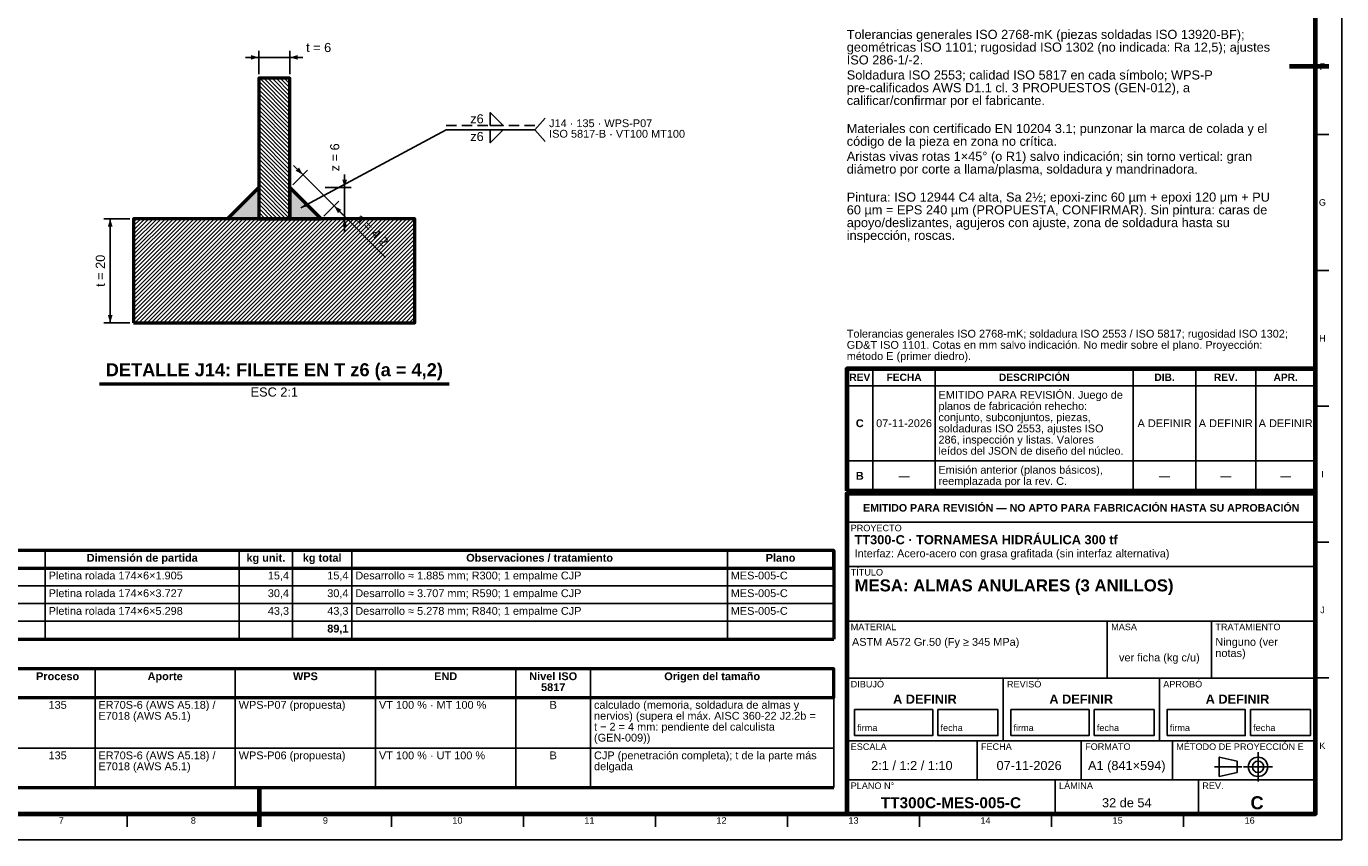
# Model space of a CAD drawing. Header units: millimetres. Extents: x 0 to 841, y 0 to 594.
# Tile 5 of 6: x 336 to 841, y 0 to 312. Entities that reach past the tile are written whole.
import ezdxf
from ezdxf.enums import TextEntityAlignment as Align

# ---------------------------------------------------------------- set-up
doc = ezdxf.new("R2010")
doc.units = ezdxf.units.MM
doc.linetypes.add('EJE', pattern=[31, 20, -4, 3, -4])
doc.linetypes.add('OCULTO', pattern=[6, 4, -2])
for name, color, linetype, lineweight in [('ACH', 7, 'CONTINUOUS', 13), ('COTA', 7, 'CONTINUOUS', 25), ('EJE', 7, 'EJE', 25), ('FINA', 7, 'CONTINUOUS', 25), ('MARCO', 7, 'CONTINUOUS', 70), ('OCU', 7, 'OCULTO', 25), ('TXT', 7, 'CONTINUOUS', 25), ('VIS', 7, 'CONTINUOUS', 50)]:
    doc.layers.add(name, color=color, linetype=linetype, lineweight=lineweight)
doc.styles.add('STD', font='LiberationSans-Regular.ttf')
doc.styles.add('STDB', font='LiberationSans-Bold.ttf')

msp = doc.modelspace()

# ---------------------------------------------------------------- hatches: boundary and pattern name
at = {"layer": 'ACH'}
h = msp.add_hatch(dxfattribs=at)
h.set_pattern_fill('ANSI31', scale=0.35, angle=90)
h.paths.add_polyline_path([(425.24, 238.55), (437.24, 238.55), (437.24, 292.55), (425.24, 292.55)])
h = msp.add_hatch(color=7, dxfattribs=at)
h.dxf.hatch_style = 1
h.paths.add_polyline_path([(425.24, 238.55), (413.24, 238.55), (425.24, 250.55)])
h = msp.add_hatch(color=7, dxfattribs=at)
h.dxf.hatch_style = 1
h.paths.add_polyline_path([(437.24, 238.55), (449.24, 238.55), (437.24, 250.55)])
h = msp.add_hatch(dxfattribs=at)
h.set_pattern_fill('ANSI31', scale=0.35)
h.paths.add_polyline_path([(377.24, 198.55), (485.24, 198.55), (485.24, 238.55), (377.24, 238.55)])

# ---------------------------------------------------------------- linework, layer by layer
at = {"layer": 'COTA'}
for p, q in [((425.24, 294.05), (425.24, 303.05)), ((437.24, 294.05), (437.24, 303.05)), ((425.24, 300.55), (420.24, 300.55)), ((425.24, 300.55), (437.24, 300.55)), ((437.24, 300.55), (442.24, 300.55)), ((441.44, 242.75), (497.24, 272.75)), ((497.24, 272.75), (531.24, 272.75)), ((531.24, 272.75), (535.24, 277.25)), ((531.24, 272.75), (535.24, 268.25)), ((442.19, 255.5), (438.66, 259.04)), ((438.3, 251.61), (443.96, 257.27)), ((442.19, 255.5), (454.19, 243.5)), ((458.24, 250.55), (458.24, 255.55)), ((450.74, 250.55), (460.74, 250.55)), ((458.24, 238.55), (458.24, 250.55)), ((450.3, 239.61), (455.96, 245.27)), ((454.19, 243.5), (457.73, 239.96)), ((454.19, 243.5), (473.98, 223.72)), ((375.74, 238.55), (365.74, 238.55)), ((368.24, 198.55), (368.24, 238.55)), ((450.74, 238.55), (460.74, 238.55)), ((458.24, 238.55), (458.24, 233.55)), ((375.74, 198.55), (365.74, 198.55))]:
    msp.add_line(p, q, dxfattribs=at)
for points in [[(514.12, 274.35), (514.12, 279.35), (519.12, 274.35)], [(514.12, 272.75), (514.12, 267.75), (519.12, 272.75)]]:
    msp.add_lwpolyline(points, close=True, dxfattribs=at)
for points in [[(425.24, 300.55), (422.24, 301.45), (422.24, 299.65)], [(437.24, 300.55), (440.24, 299.65), (440.24, 301.45)], [(442.19, 255.5), (440.71, 258.26), (439.44, 256.98)], [(458.24, 250.55), (459.14, 253.55), (457.34, 253.55)], [(441.44, 242.75), (444.51, 243.38), (443.66, 244.96)], [(454.19, 243.5), (455.68, 240.74), (456.95, 242.01)], [(368.24, 238.55), (367.34, 235.55), (369.14, 235.55)], [(458.24, 238.55), (457.34, 235.55), (459.14, 235.55)], [(368.24, 198.55), (369.14, 201.55), (367.34, 201.55)]]:
    msp.add_solid(points, dxfattribs=at)
at = {"layer": 'EJE'}
for p, q in [((808.88, 22.42), (808.88, 33.58)), ((792.14, 28), (802.68, 28)), ((803.3, 28), (814.46, 28))]:
    msp.add_line(p, q, dxfattribs=at)
at = {"layer": 'FINA'}
for p, q in [((831, 270.91), (836, 270.91)), ((831, 218.73), (836, 218.73)), ((661, 134), (661, 180.9)), ((685, 134), (685, 180.9)), ((761, 134), (761, 180.9)), ((785, 134), (785, 180.9)), ((808, 134), (808, 180.9)), ((651, 174.4), (831, 174.4)), ((831, 166.55), (836, 166.55)), ((651, 145.6), (831, 145.6)), ((651, 134), (831, 134)), ((651, 133), (831, 133)), ((651, 122), (831, 122)), ((343.31, 111.1), (343.31, 77.1)), ((417.78, 111.1), (417.78, 77.1)), ((438.2, 111.1), (438.2, 77.1)), ((461.02, 111.1), (461.02, 77.1)), ((605.16, 111.1), (605.16, 77.1)), ((831, 114.36), (836, 114.36)), ((25, 104.3), (646, 104.3)), ((651, 105), (831, 105)), ((25, 97.5), (646, 97.5)), ((25, 90.7), (646, 90.7)), ((25, 83.9), (646, 83.9)), ((651, 84), (831, 84)), ((751, 62), (751, 84)), ((791, 62), (791, 84)), ((362.42, 65.6), (362.42, 20)), ((416.27, 65.6), (416.27, 20)), ((470.11, 65.6), (470.11, 20)), ((523.95, 65.6), (523.95, 20)), ((552.67, 65.6), (552.67, 20)), ((646, 65.6), (646, 20)), ((651, 62), (831, 62)), ((711, 38), (711, 62)), ((771, 38), (771, 62)), ((831, 62.18), (836, 62.18)), ((25, 54.6), (646, 54.6)), ((651, 38), (831, 38)), ((701, 23), (701, 38)), ((741, 23), (741, 38)), ((776, 23), (776, 38)), ((25, 35.2), (646, 35.2)), ((651, 23), (831, 23)), ((731, 10), (731, 23)), ((786, 10), (786, 23)), ((374.81, 10), (374.81, 5)), ((425.5, 10), (425.5, 5)), ((476.19, 10), (476.19, 5)), ((526.88, 10), (526.88, 5)), ((577.56, 10), (577.56, 5)), ((628.25, 10), (628.25, 5)), ((678.94, 10), (678.94, 5)), ((729.62, 10), (729.62, 5)), ((780.31, 10), (780.31, 5))]:
    msp.add_line(p, q, dxfattribs=at)
for points in [[(0, 0), (841, 0), (841, 594), (0, 594)], [(654, 40), (684, 40), (684, 50), (654, 50)], [(686, 40), (709, 40), (709, 50), (686, 50)], [(714, 40), (744, 40), (744, 50), (714, 50)], [(746, 40), (769, 40), (769, 50), (746, 50)], [(774, 40), (804, 40), (804, 50), (774, 50)], [(806, 40), (829, 40), (829, 50), (806, 50)], [(794, 24.28), (800.82, 25.83), (800.82, 30.17), (794, 31.72)]]:
    msp.add_lwpolyline(points, close=True, dxfattribs=at)
for radius in [3.72, 2.17]:
    msp.add_circle((808.88, 28), radius, dxfattribs=at)
at = {"layer": 'MARCO'}
for p, q in [((836, 297), (821, 297)), ((425.5, 5), (425.5, 20))]:
    msp.add_line(p, q, dxfattribs=at)
for points in [[(20, 10), (831, 10), (831, 584), (20, 584)], [(651, 134), (831, 134), (831, 180.9), (651, 180.9)], [(651, 10), (831, 10), (831, 133), (651, 133)]]:
    msp.add_lwpolyline(points, close=True, dxfattribs=at)
at = {"layer": 'OCU'}
msp.add_line((497.24, 274.35), (531.24, 274.35), dxfattribs=at)
at = {"layer": 'VIS'}
for p, q in [((364.17, 175.15), (498.32, 175.15)), ((646, 111.1), (646, 77.1)), ((25, 77.1), (646, 77.1)), ((25, 20), (646, 20))]:
    msp.add_line(p, q, dxfattribs=at)
for points in [[(425.24, 238.55), (437.24, 238.55), (437.24, 292.55), (425.24, 292.55)], [(425.24, 238.55), (413.24, 238.55), (425.24, 250.55)], [(425.24, 238.55), (413.24, 238.55), (425.24, 250.55)], [(437.24, 238.55), (449.24, 238.55), (437.24, 250.55)], [(437.24, 238.55), (449.24, 238.55), (437.24, 250.55)], [(377.24, 198.55), (485.24, 198.55), (485.24, 238.55), (377.24, 238.55)], [(25, 104.3), (646, 104.3), (646, 111.1), (25, 111.1)], [(25, 54.6), (646, 54.6), (646, 65.6), (25, 65.6)]]:
    msp.add_lwpolyline(points, close=True, dxfattribs=at)

# ---------------------------------------------------------------- texts
at = {"layer": 'TXT'}
for s, height, style, p in [('Tolerancias generales ISO 2768-mK (piezas soldadas ISO 13920-BF);', 3.5, 'STD', (651, 311.13)), ('geométricas ISO 1101; rugosidad ISO 1302 (no indicada: Ra 12,5); ajustes', 3.5, 'STD', (651, 306.23)), ('ISO 286-1/-2.', 3.5, 'STD', (651, 301.33)), ('Soldadura ISO 2553; calidad ISO 5817 en cada símbolo; WPS-P', 3.5, 'STD', (651, 295.55)), ('pre-calificados AWS D1.1 cl. 3 PROPUESTOS (GEN-012), a', 3.5, 'STD', (651, 290.65)), ('calificar/confirmar por el fabricante.', 3.5, 'STD', (651, 285.75)), ('J14 · 135 · WPS-P07', 3, 'STD', (536.74, 276.75)), ('ISO 5817-B · VT100 MT100', 3, 'STD', (536.74, 272.7)), ('Materiales con certificado EN 10204 3.1; punzonar la marca de colada y el', 3.5, 'STD', (651, 274.98)), ('código de la pieza en zona no crítica.', 3.5, 'STD', (651, 270.08)), ('Aristas vivas rotas 1×45° (o R1) salvo indicación; sin torno vertical: gran', 3.5, 'STD', (651, 264.3)), ('diámetro por corte a llama/plasma, soldadura y mandrinadora.', 3.5, 'STD', (651, 259.4)), ('Pintura: ISO 12944 C4 alta, Sa 2½; epoxi-zinc 60 µm + epoxi 120 µm + PU', 3.5, 'STD', (651, 248.63)), ('60 µm = EPS 240 µm (PROPUESTA, CONFIRMAR). Sin pintura: caras de', 3.5, 'STD', (651, 243.73)), ('apoyo/deslizantes, agujeros con ajuste, zona de soldadura hasta su', 3.5, 'STD', (651, 238.83)), ('inspección, roscas.', 3.5, 'STD', (651, 233.93)), ('EMITIDO PARA REVISIÓN. Juego de', 3, 'STD', (686.2, 172.4)), ('planos de fabricación rehecho:', 3, 'STD', (686.2, 168.1)), ('conjunto, subconjuntos, piezas,', 3, 'STD', (686.2, 163.8)), ('soldaduras ISO 2553, ajustes ISO', 3, 'STD', (686.2, 159.5)), ('286, inspección y listas. Valores', 3, 'STD', (686.2, 155.2)), ('leídos del JSON de diseño del núcleo.', 3, 'STD', (686.2, 150.9)), ('Emisión anterior (planos básicos),', 3, 'STD', (686.2, 143.6)), ('reemplazada por la rev. C.', 3, 'STD', (686.2, 139.3)), ('PROYECTO', 2.5, 'STD', (652.5, 121)), ('TT300-C · TORNAMESA HIDRÁULICA 300 tf', 3.5, 'STDB', (654, 117)), ('Interfaz: Acero-acero con grasa grafitada (sin interfaz alternativa)', 3, 'STD', (654, 111.5)), ('TÍTULO', 2.5, 'STD', (652.5, 104)), ('MESA: ALMAS ANULARES (3 ANILLOS)', 4.6, 'STDB', (654, 100)), ('MATERIAL', 2.5, 'STD', (652.5, 83)), ('MASA', 2.5, 'STD', (752.5, 83)), ('TRATAMIENTO', 2.5, 'STD', (792.5, 83)), ('ASTM A572 Gr.50 (Fy ≥ 345 MPa)', 3, 'STD', (653, 77.5)), ('Ninguno (ver', 3, 'STD', (792.5, 77.5)), ('notas)', 3, 'STD', (792.5, 73.2)), ('DIBUJÓ', 2.5, 'STD', (652.5, 61)), ('REVISÓ', 2.5, 'STD', (712.5, 61)), ('APROBÓ', 2.5, 'STD', (772.5, 61)), ('ESCALA', 2.5, 'STD', (652.5, 37)), ('FECHA', 2.5, 'STD', (702.5, 37)), ('FORMATO', 2.5, 'STD', (742.5, 37)), ('MÉTODO DE PROYECCIÓN E', 2.5, 'STD', (777.5, 37)), ('PLANO N°', 2.5, 'STD', (652.5, 22)), ('LÁMINA', 2.5, 'STD', (732.5, 22)), ('REV.', 2.5, 'STD', (787.5, 22))]:
    msp.add_text(s, height=height, dxfattribs=dict(at, style=style)).set_placement(p, align=Align.TOP_LEFT)
for s, height, style, p in [('t = 6', 3.5, 'STD', (448.26, 301.55)), ('DETALLE J14: FILETE EN T z6 (a = 4,2)', 5, 'STDB', (431.24, 176.55))]:
    msp.add_text(s, height=height, dxfattribs=dict(at, style=style)).set_placement(p, align=Align.BOTTOM_CENTER)
for s, height, style, p in [('F', 2.5, 'STD', (833.6, 297)), ('G', 2.5, 'STD', (833.6, 244.82)), ('H', 2.5, 'STD', (833.6, 192.64)), ('REV', 2.8, 'STDB', (656, 177.65)), ('FECHA', 2.8, 'STDB', (673, 177.65)), ('DESCRIPCIÓN', 2.8, 'STDB', (723, 177.65)), ('DIB.', 2.8, 'STDB', (773, 177.65)), ('REV.', 2.8, 'STDB', (796.5, 177.65)), ('APR.', 2.8, 'STDB', (819.5, 177.65)), ('C', 3, 'STDB', (656, 160)), ('07-11-2026', 3, 'STD', (673, 160)), ('A DEFINIR', 3, 'STD', (773, 160)), ('A DEFINIR', 3, 'STD', (796.5, 160)), ('A DEFINIR', 3, 'STD', (819.5, 160)), ('I', 2.5, 'STD', (833.6, 140.45)), ('B', 3, 'STDB', (656, 139.8)), ('—', 3, 'STD', (673, 139.8)), ('—', 3, 'STD', (773, 139.8)), ('—', 3, 'STD', (796.5, 139.8)), ('—', 3, 'STD', (819.5, 139.8)), ('EMITIDO PARA REVISIÓN — NO APTO PARA FABRICACIÓN HASTA SU APROBACIÓN', 2.9, 'STDB', (741, 127.5)), ('Dimensión de partida', 3, 'STDB', (380.54, 108.3)), ('kg unit.', 3, 'STDB', (427.99, 108.3)), ('kg total', 3, 'STDB', (449.61, 108.3)), ('Observaciones / tratamiento', 3, 'STDB', (533.09, 108.3)), ('Plano', 3, 'STDB', (625.58, 108.3)), ('J', 2.5, 'STD', (833.6, 88.27)), ('ver ficha (kg c/u)', 3, 'STD', (771, 70)), ('Proceso', 3, 'STDB', (348.06, 62.8)), ('Aporte', 3, 'STDB', (389.34, 62.8)), ('WPS', 3, 'STDB', (443.19, 62.8)), ('END', 3, 'STDB', (497.03, 62.8)), ('Nivel ISO', 3, 'STDB', (538.31, 62.8)), ('Origen del tamaño', 3, 'STDB', (599.34, 62.8)), ('5817', 3, 'STDB', (538.31, 58.6)), ('A DEFINIR', 3.5, 'STDB', (681, 54)), ('A DEFINIR', 3.5, 'STDB', (741, 54)), ('A DEFINIR', 3.5, 'STDB', (801, 54)), ('135', 3, 'STD', (348.06, 51.8)), ('B', 3, 'STD', (538.31, 51.8)), ('K', 2.5, 'STD', (833.6, 36.09)), ('135', 3, 'STD', (348.06, 32.4)), ('B', 3, 'STD', (538.31, 32.4)), ('2:1 / 1:2 / 1:10', 3.5, 'STD', (676, 28.5)), ('07-11-2026', 3.5, 'STD', (721, 28.5)), ('A1 (841×594)', 3.5, 'STD', (758.5, 28.5)), ('TT300C-MES-005-C', 4.2, 'STDB', (691, 14.2)), ('32 de 54', 3.5, 'STD', (758.5, 14.2)), ('C', 5, 'STDB', (808.5, 14.2)), ('7', 2.5, 'STD', (349.47, 7.4)), ('8', 2.5, 'STD', (400.16, 7.4)), ('9', 2.5, 'STD', (450.84, 7.4)), ('10', 2.5, 'STD', (501.53, 7.4)), ('11', 2.5, 'STD', (552.22, 7.4)), ('12', 2.5, 'STD', (602.91, 7.4)), ('13', 2.5, 'STD', (653.59, 7.4)), ('14', 2.5, 'STD', (704.28, 7.4)), ('15', 2.5, 'STD', (754.97, 7.4)), ('16', 2.5, 'STD', (805.66, 7.4))]:
    msp.add_text(s, height=height, dxfattribs=dict(at, style=style)).set_placement(p, align=Align.MIDDLE_CENTER)
for s, height, style, p in [('z6', 3.5, 'STD', (511.62, 276.95)), ('z6', 3.5, 'STD', (511.62, 270.15)), ('15,4', 3, 'STD', (436.9, 101.5)), ('15,4', 3, 'STD', (459.72, 101.5)), ('30,4', 3, 'STD', (436.9, 94.7)), ('30,4', 3, 'STD', (459.72, 94.7)), ('43,3', 3, 'STD', (436.9, 87.9)), ('43,3', 3, 'STD', (459.72, 87.9)), ('89,1', 3, 'STDB', (459.72, 81.1))]:
    msp.add_text(s, height=height, dxfattribs=dict(at, style=style)).set_placement(p, align=Align.MIDDLE_RIGHT)
at = {"layer": 'TXT', "style": 'STD'}
for s, rotation, p in [('z = 6', 90, (457.24, 262.14)), ('a = 4,2', -45, (466.82, 232.29)), ('t = 20', 90, (367.24, 218.55))]:
    msp.add_text(s, height=3.5, rotation=rotation, dxfattribs=at).set_placement(p, align=Align.BOTTOM_CENTER)
for s, height, p in [('Tolerancias generales ISO 2768-mK; soldadura ISO 2553 / ISO 5817; rugosidad ISO 1302;', 3, (651, 192)), ('GD&T ISO 1101. Cotas en mm salvo indicación. No medir sobre el plano. Proyección:', 3, (651, 187.7)), ('método E (primer diedro).', 3, (651, 183.4)), ('firma', 2.5, (655, 41)), ('fecha', 2.5, (687, 41)), ('firma', 2.5, (715, 41)), ('fecha', 2.5, (747, 41)), ('firma', 2.5, (775, 41)), ('fecha', 2.5, (807, 41))]:
    msp.add_text(s, height=height, dxfattribs=at).set_placement(p, align=Align.BOTTOM_LEFT)
msp.add_text('ESC 2:1', height=3.5, dxfattribs=at).set_placement((431.24, 173.75), align=Align.TOP_CENTER)
for s, p in [('Pletina rolada 174×6×1.905', (344.61, 101.5)), ('Desarrollo ≈ 1.885 mm; R300; 1 empalme CJP', (462.32, 101.5)), ('MES-005-C', (606.46, 101.5)), ('Pletina rolada 174×6×3.727', (344.61, 94.7)), ('Desarrollo ≈ 3.707 mm; R590; 1 empalme CJP', (462.32, 94.7)), ('MES-005-C', (606.46, 94.7)), ('Pletina rolada 174×6×5.298', (344.61, 87.9)), ('Desarrollo ≈ 5.278 mm; R840; 1 empalme CJP', (462.32, 87.9)), ('MES-005-C', (606.46, 87.9)), ('ER70S-6 (AWS A5.18) /', (363.72, 51.8)), ('WPS-P07 (propuesta)', (417.57, 51.8)), ('VT 100 % · MT 100 %', (471.41, 51.8)), ('calculado (memoria, soldadura de almas y', (553.97, 51.8)), ('E7018 (AWS A5.1)', (363.72, 47.6)), ('nervios) (supera el máx. AISC 360-22 J2.2b =', (553.97, 47.6)), ('t − 2 = 4 mm: pendiente del calculista', (553.97, 43.4)), ('(GEN-009))', (553.97, 39.2)), ('ER70S-6 (AWS A5.18) /', (363.72, 32.4)), ('WPS-P06 (propuesta)', (417.57, 32.4)), ('VT 100 % · UT 100 %', (471.41, 32.4)), ('CJP (penetración completa); t de la parte más', (553.97, 32.4)), ('E7018 (AWS A5.1)', (363.72, 28.2)), ('delgada', (553.97, 28.2))]:
    msp.add_text(s, height=3, dxfattribs=at).set_placement(p, align=Align.MIDDLE_LEFT)

doc.saveas('drawing.dxf')
